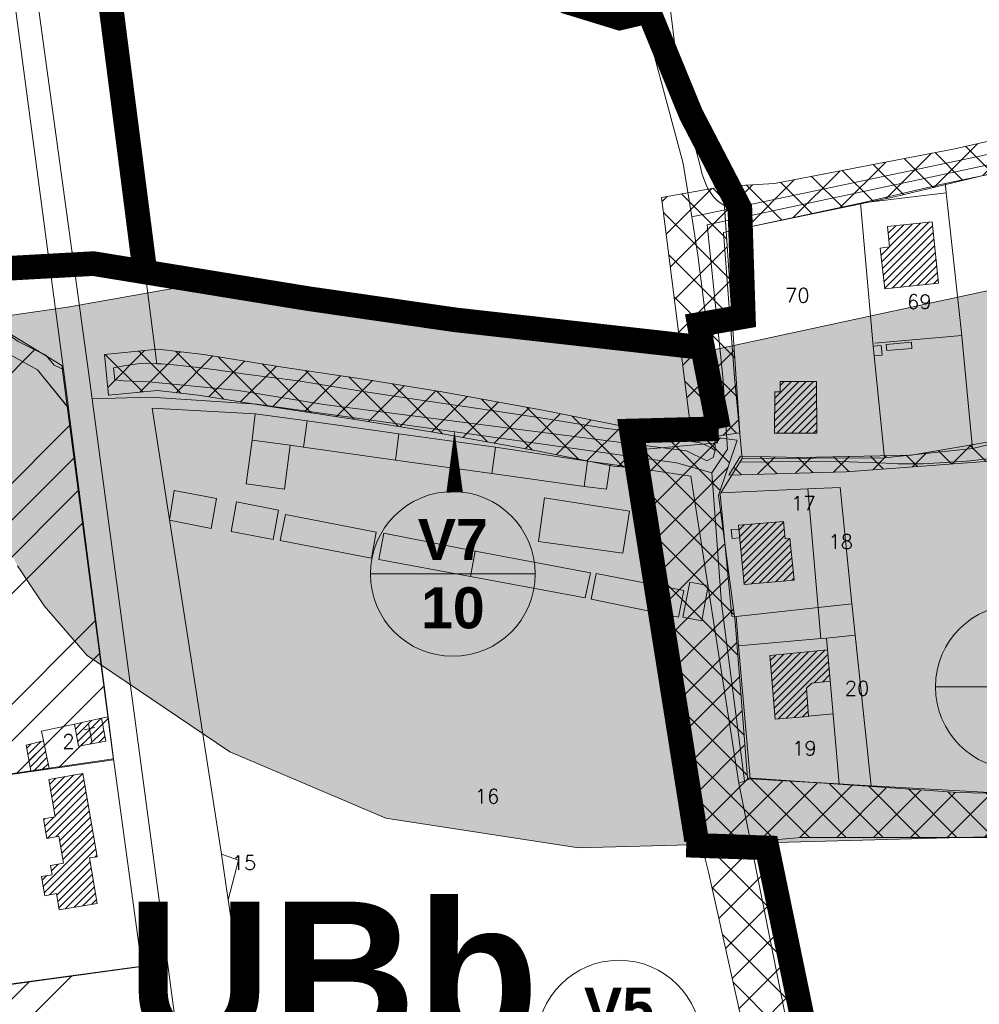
# Model space of a CAD drawing. Header units: metres. Extents: x 578835 to 593571, y 248557 to 255108.
# Tile 106 of 251: x 583233 to 583467, y 251895 to 252135. Entities that reach past the tile are written whole.
import ezdxf

# ---------------------------------------------------------------- set-up
doc = ezdxf.new("R2010")
doc.units = ezdxf.units.M
doc.linetypes.add('CACHEX2', pattern=[0.75, 0.5, -0.25])
doc.linetypes.add('SOLID_LINE', pattern=[0])
for name, color, linetype, lineweight in [('Cad-BATIMENT_BATI_LEGER13', 7, 'SOLID_LINE', 0), ('Cad-BATIMENT_BATI_PRIVE12', 7, 'SOLID_LINE', 0), ('Cad-BATIMENT_BATI_PRIVE12_HACH', 7, 'SOLID_LINE', 0), ('Cad-HYDROGRAPHI_COURS_D_EAU28', 5, 'SOLID_LINE', 0), ('Cad-PARCELLAIRE_PARCELLE1', 250, 'SOLID_LINE', 0), ('Cad-RESEAU_ROUT_AXE_DE_VOIE26', 255, 'SOLID_LINE', 0), ('Cad-RESEAU_ROUT_LIMITE_DE_VOIE_P23', 8, 'SOLID_LINE', 0), ('Cad-TOPONYMIE_DETAIL_PARCELLAIR181', 7, 'SOLID_LINE', 0), ('Cad-TOPONYMIE_NUMERO_DE_PARCELL182', 250, 'SOLID_LINE', 0), ('ER', 192, 'Continuous', 18), ('PLU', 7, 'CACHEX2', 5), ('PPRI global - contour', 152, 'Continuous', 5), ('PPRI global - hachures', 152, 'Continuous', 5), ('PPRIF - contour', 10, 'Continuous', 9)]:
    doc.layers.add(name, color=color, linetype=linetype, lineweight=lineweight)
doc.layers.add('PLU nom', color=7, linetype='Continuous')
doc.styles.get("Standard").update_dxf_attribs({"font": 'arialbd_0.ttf', "height": 50})
doc.styles.add('TEXTSTYLE_45_11', font='txt.shx', dxfattribs={"oblique": 50})

msp = doc.modelspace()

# ---------------------------------------------------------------- hatches: boundary and pattern name
at = {"layer": 'Cad-BATIMENT_BATI_PRIVE12_HACH', "ltscale": 0.4}
h = msp.add_hatch(dxfattribs=at)
h.set_pattern_fill('ANSI31', color=256, scale=0.4, style=0)
h.paths.add_polyline_path([(583457.46, 252070.55), (583455.88, 252085.47), (583445.02, 252084.33), (583445.52, 252079.36), (583443.23, 252079.06), (583444.32, 252069.12)])
h = msp.add_hatch(dxfattribs=at)
h.set_pattern_fill('ANSI31', color=256, scale=0.4, style=0)
h.paths.add_polyline_path([(583427.79, 252033.96), (583427.73, 252046.55), (583418.83, 252046.59), (583418.87, 252044.03), (583417.55, 252044.03), (583417.48, 252034)])
h = msp.add_hatch(dxfattribs=at)
h.set_pattern_fill('ANSI31', color=256, scale=0.4, style=0)
h.paths.add_polyline_path([(583422.29, 251998.17), (583421.2, 252008.33), (583420.05, 252008.24), (583419.69, 252012.45), (583408.72, 252011.53), (583410.1, 251997.04)])
h = msp.add_hatch(dxfattribs=at)
h.set_pattern_fill('ANSI31', color=256, scale=0.4, style=0)
h.paths.add_polyline_path([(583426.53, 251973), (583431.02, 251973.49), (583430.39, 251981.12), (583416.32, 251979.73), (583417.62, 251964.23), (583425.72, 251964.91), (583425.23, 251971.77)])
h = msp.add_hatch(dxfattribs=at)
h.set_pattern_fill('ANSI31', color=256, scale=0.4, style=0)
h.paths.add_polyline_path([(583254.45, 251958.86), (583253.4, 251964.46), (583246.85, 251963.02), (583247.79, 251957.64)])
h = msp.add_hatch(dxfattribs=at)
h.set_pattern_fill('ANSI31', color=256, scale=0.4, style=0)
h.paths.add_polyline_path([(583240.66, 251952.25), (583239.27, 251958.93), (583235.07, 251957.92), (583236.17, 251951.65)])
h = msp.add_hatch(dxfattribs=at)
h.set_pattern_fill('ANSI31', color=256, scale=0.4, style=0)
h.paths.add_polyline_path([(583252.34, 251930.71), (583248.84, 251951.03), (583240.55, 251949.57), (583242.14, 251940.45), (583239.29, 251939.98), (583240.1, 251935.15), (583243.02, 251935.73), (583244.15, 251929.13), (583240.98, 251928.54), (583241.42, 251926.34), (583238.81, 251925.9), (583239.61, 251921.18), (583242.45, 251921.75), (583243.11, 251917.79), (583252.38, 251919.34), (583250.46, 251930.45)])
at = {"layer": 'ER', "ltscale": 0.4}
h = msp.add_hatch(dxfattribs=at)
h.set_pattern_fill('ANSI37', color=256, scale=2, style=0)
h.paths.add_polyline_path([(583407.99, 252083.52), (583446.68, 252091.59), (583475.15, 252098.44), (583514.41, 252106.48), (583532.43, 252110.82), (583596.2, 252125.2), (583624.11, 252130.14), (583630.19, 252131.94), (583629.29, 252141.16), (583629.72, 252147.91), (583633.09, 252160.38), (583632.95, 252174.46), (583638.39, 252220.58), (583639.19, 252358.21), (583626.83, 252345.29), (583629.14, 252264.74), (583615.93, 252138.77), (583573.63, 252128.69), (583461.4, 252103.3), (583417.47, 252094.85), (583404.91, 252094.14), (583405.67, 252083.03)])
h = msp.add_hatch(dxfattribs=at)
h.set_pattern_fill('ANSI37', color=256, scale=2, style=0)
h.paths.add_polyline_path([(583404.91, 252094.14), (583389.94, 252091.43), (583397.38, 252032.38), (583408.99, 252034.09)])
h = msp.add_hatch(dxfattribs=at)
h.set_pattern_fill('ANSI37', color=256, scale=2, style=0)
h.paths.add_polyline_path([(583409.18, 252028.34), (583423.91, 252028.06), (583450.81, 252028.62), (583483.95, 252034.28), (583500.66, 252038.81), (583520.49, 252041.08), (583532.95, 252047.02), (583545.98, 252054.37), (583562.12, 252058.05), (583574.3, 252063.71), (583600.43, 252065.16), (583624.65, 252065.16), (583635.34, 252064.1), (583641.33, 252064.67), (583653.23, 252064.1), (583682.97, 252062.69), (583681.55, 252062.12), (583719.22, 252059.86), (583732.81, 252058.44), (583731.68, 252049.1), (583716.95, 252051.65), (583676.45, 252055.61), (583617.26, 252059.57), (583577.6, 252061.84), (583555.14, 252051.03), (583535.03, 252042.26), (583530.49, 252038.15), (583497.92, 252029.95), (583477.53, 252027.68), (583434.89, 252024.58), (583406.29, 252023.73)])
h = msp.add_hatch(dxfattribs=at)
h.set_pattern_fill('ANSI37', color=256, scale=2, style=0)
h.paths.add_polyline_path([(583403.25, 252033.75), (583403.57, 252031.65), (583383.35, 252029.86), (583384.06, 252025.41), (583378.2, 252025.95), (583359.51, 252029.64), (583334.73, 252034.17), (583316.32, 252037.18), (583296.03, 252040.21), (583277.02, 252043.23), (583267.04, 252044.36), (583255.14, 252043.2), (583254.17, 252053.16), (583267.13, 252054.42), (583278.37, 252053.14), (583297.55, 252050.09), (583317.87, 252047.06), (583336.44, 252044.02), (583361.37, 252039.46), (583379.63, 252035.86), (583392.95, 252034.63)])
h = msp.add_hatch(dxfattribs=at)
h.set_pattern_fill('ANSI37', color=256, scale=2, style=0)
h.paths.add_polyline_path([(583382.79, 252035.49), (583385.6, 252013.98), (583390.28, 251988.86), (583399.65, 251933.25), (583423.97, 251935.44), (583500.4, 251935.44), (583525.54, 251937.95), (583633.65, 251939.96), (583717.83, 251944.44), (583717.83, 251954.99), (583662.01, 251951.47), (583563.22, 251947.91), (583524.5, 251948.41), (583503.89, 251945.39), (583462.15, 251946.4), (583410.86, 251949.92), (583407.85, 251988.09), (583403.82, 252018.74), (583408.35, 252032.3)])
h = msp.add_hatch(dxfattribs=at)
h.set_pattern_fill('ANSI37', color=256, scale=2, style=0)
h.paths.add_polyline_path([(583399.69, 251933.74), (583414.12, 251934.38), (583420.07, 251903.4), (583427.71, 251864.24), (583430.69, 251848.54), (583432.6, 251815.87), (583430.03, 251794.32), (583429.18, 251782.87), (583416.23, 251759.96), (583396.25, 251722.98), (583389.24, 251710.03), (583345.08, 251722.34), (583315.15, 251729.98), (583310.27, 251732.52), (583312.81, 251741.43), (583367.32, 251725.63), (583383.96, 251723.14), (583408.1, 251765.55), (583420.16, 251790.91), (583422.66, 251816.69), (583413.91, 251870.9), (583401.43, 251926.62)])
at = {"layer": 'PPRI global - hachures', "ltscale": 0.4}
h = msp.add_hatch(dxfattribs=at)
h.set_pattern_fill('ANSI36', color=256, scale=2, style=0)
h.paths.add_polyline_path([(582959.51, 252148.78), (582953.04, 252144.74), (582953.85, 252136.65), (582960.32, 252125.33), (582972.46, 252110.77), (582986.21, 252098.64), (583005.62, 252098.64), (583012.1, 252086.51), (583020.19, 252071.15), (583037.98, 252059.83), (583049.31, 252059.02), (583073.58, 252057.4), (583105.94, 252057.4), (583135.87, 252061.45), (583154.48, 252063.87), (583186.03, 252062.25), (583198.16, 252056.59), (583216.77, 252032.33), (583232.95, 252001.61), (583239.42, 251991.9), (583249.94, 251979.77), (583284.72, 251956.32), (583322.74, 251940.15), (583369.66, 251932.87), (583520.13, 251936.91), (583555.11, 251936.84), (583586.66, 251931.18), (583642.66, 251926.74), (583671.55, 251926.21), (583703.07, 251929.89), (583741.42, 251935.14), (583737.2, 251999.83), (583727.5, 252240.64), (583702.21, 252180.68), (583681.21, 252139.14), (583673.49, 252129.72), (583662.28, 252121.03), (583631.22, 252110.02), (583614.23, 252100.32), (583577.82, 252091.42), (583473.47, 252069.59), (583402.28, 252054.22), (583319.59, 252063.06), (583272.67, 252069.53), (583245.17, 252064.67), (583228.18, 252062.25), (583209.57, 252074.38), (583179.64, 252096.21), (583140, 252115.62), (583105.21, 252128.56), (583082.56, 252127.75), (583059.91, 252121.28), (583033.21, 252112.38), (583004.9, 252108.34), (582988.72, 252110.77), (582975.63, 252122.11), (582965.92, 252140.71)])
at = {"layer": 'PPRIF - contour', "lineweight": 15}
h = msp.add_hatch(dxfattribs=at)
h.set_pattern_fill('ANSI34', color=30, scale=2, style=0)
h.paths.add_polyline_path([(583168.56, 249236.59), (583178.02, 249273.37), (583184.15, 249314.36), (583186.86, 249348.54), (583183.82, 249412.65), (583188.31, 249497.75), (583209.56, 249638.59), (583209.57, 249654.16), (583202.87, 249764.69), (583181.22, 249772.54), (583212.18, 249841.81), (583235.33, 249974.64), (583193.51, 249985.09), (583186.04, 250045.54), (583188.28, 250067.18), (583195.8, 250078.07), (583245.78, 250078.37), (583251.01, 250132.85), (583194.25, 250138.82), (583209.94, 250168.32), (583209.19, 250188.47), (583208.21, 250203.8), (583217.43, 250267.61), (583213.64, 250277.41), (583256.98, 250284.74), (583262.34, 250350.34), (583266.18, 250436.39), (583274.5, 250436.7), (583214.43, 250499.33), (583184.56, 250537.39), (583218.91, 250547.09), (583241.07, 250552.07), (583269.68, 250547.09), (583271.18, 250569.48), (583274.91, 250580.67), (583286.48, 250597.77), (583293.66, 250716.62), (583278.73, 250731.44), (583193.67, 250750.25), (583156.78, 250759.28), (583135.71, 250831.5), (583141.39, 250856.49), (583145.69, 250864.01), (583161.1, 250891.6), (583169.34, 250905.21), (583172.57, 250920.26), (583171.49, 250936.38), (583169.31, 250950.6), (583181.85, 251003.26), (583206.95, 251084.03), (583216.62, 251114.12), (583232.39, 251161.77), (583245.29, 251209.41), (583234.54, 251210.94), (583234.1, 251288.09), (583244.66, 251288.39), (583237.9, 251328.73), (583229.54, 251356.01), (583200.13, 251357.42), (583190.46, 251371.39), (583189.74, 251379.63), (583190.1, 251406.14), (583244.22, 251415.82), (583256.04, 251419.04), (583270.74, 251430.86), (583295.47, 251440.89), (583325.21, 251451.64), (583340.94, 251464.43), (583366, 251457.91), (583398.59, 251444.88), (583422.15, 251436.37), (583417.63, 251462.92), (583418.14, 251495.99), (583409.11, 251546.1), (583400.09, 251585.18), (583359.99, 251579.17), (583344.95, 251609.23), (583333.92, 251624.76), (583325.9, 251633.28), (583319.39, 251648.31), (583296.33, 251649.31), (583292.32, 251666.85), (583282.01, 251764.42), (583240.65, 251790.03), (583212.78, 251805.76), (583221.32, 251831.82), (583251.44, 251830.48), (583273.02, 251828.23), (583262.67, 251903.93), (583199.69, 251895.44), (583192.95, 251945.32), (583256.33, 251954.31), (583243.74, 252050.47), (583214.52, 252068.27), (583208.68, 252073.66), (583201.93, 252137.92), (583178.11, 252135.22), (583183.95, 252176.12), (583226.69, 252181.65), (583216.8, 252253.1), (583210.96, 252307.92), (583193.36, 252422.33), (583178.97, 252519.84), (583167.73, 252607.66), (583178.52, 252614.4), (583188.29, 252625.39), (583184.93, 252642.05), (583192.13, 252639.75), (583210.89, 252641.9), (583205.05, 252676.95), (583200.1, 252708.47), (583205.05, 252708.02), (583194.96, 252797.38), (583191.02, 252799.28), (583173.51, 252800.6), (583168.08, 252797.59), (583165.67, 252793.82), (583165.69, 252787.69), (583073.05, 252815.41), (583065.66, 252814.13), (583065.94, 252812.7), (583046.85, 252808.33), (583047.04, 252816.04), (582997.15, 252812.42), (582995.86, 252782.45), (582980.16, 252787.72), (582949.89, 252804.92), (582947.27, 252800.69), (582935.19, 252777.61), (582924.38, 252768.8), (582917.32, 252760.63), (582910.91, 252748.5), (582903.76, 252736.42), (582880, 252724.86), (582817.58, 252706.15), (582782.59, 252696.37), (582747.69, 252696.56), (582653.19, 252726.32), (582583.51, 252736.7), (582547.53, 252745.89), (582391.95, 252693.83), (582342.71, 252696.56), (582258, 252701.11), (582228.89, 252730.03), (582194.3, 252754.65), (582137.15, 252749.12), (582028.37, 252701.22), (581997.03, 252701.83), (581923.09, 252643.99), (581895.44, 252653.82), (581782.97, 252699.88), (581749.17, 252724.45), (581694.48, 252730.59), (581626.87, 252779.73), (581623.69, 252832.13), (581568.99, 252867.14), (581549.94, 252902.76), (581520.9, 252875.84), (581488.95, 252861.1), (581415.1, 252871.66), (581333.97, 252861.22), (581285.87, 252845.9), (581226.26, 252859.41), (581213.27, 252848.96), (581176.79, 252829.19), (581135.62, 252832.26), (581093.83, 252851.3), (581026.18, 252865.71), (580894.22, 252859.98), (580764.18, 252821.75), (580666.25, 252837.89), (580606.97, 252807.31), (580553.37, 252825.96), (580518.38, 252831.19), (580426.24, 252844.58), (580314.78, 252864.48), (580232.54, 252861.61), (580193.34, 252877.86), (579737.68, 252731.06), (579339.29, 252594.91), (579467.34, 252529.95), (579492.26, 252526.53), (579537.88, 252506.87), (579628.29, 252501.98), (579673.34, 252488.27), (579756.55, 252421.24), (579801.62, 252412.32), (579849.52, 252376.66), (579890.09, 252373.24), (579954.11, 252362.98), (580003.08, 252331.22), (580020.69, 252319.86), (580037.79, 252307.65), (580048.55, 252295.44), (580067.12, 252269.55), (580095.49, 252178.46), (580127.66, 252086.63), (580157.22, 252011.67), (580209.32, 251928.46), (580208.41, 251858.24), (580196.24, 251818.11), (580206.29, 251790.3), (580227.07, 251716.54), (580274.53, 251673.98), (580324.82, 251599.61), (580345.2, 251567.99), (580352.27, 251548.44), (580380.56, 251474.57), (580498.13, 251465.11), (580632.34, 251425.65), (580688.87, 251403.81), (580903, 251328.66), (581057.22, 251304.45), (581128.89, 251277.45), (581306.24, 251176.53), (581363.6, 251156.15), (581418.4, 251079.72), (581465.72, 250967.17), (581546.02, 250830.88), (581604.72, 250760.44), (581621.29, 250710.76), (581635.31, 250677.64), (581677.37, 250643.25), (581761.5, 250538.8), (581878.03, 250481.58), (581978.36, 250416.05), (582083.64, 250336.15), (582132.06, 250252.96), (582193.12, 250147.32), (582211.34, 250118.18), (582217.79, 250080.35), (582244.22, 249930.09), (582252.92, 249788.8), (582279.87, 249720.73), (582264.14, 249693.23), (582229.1, 249576.98), (582243.69, 249504.21), (582236.53, 249458.37), (582233.12, 249417.21), (582207.89, 249404.14), (582210.7, 249314.66), (582282.52, 249136.36), (582365.79, 249069.63), (582329.51, 248868.66), (582370.33, 248802.93), (582389.99, 248830.88), (582435.35, 248829.37), (582475.81, 248930.64), (582488.18, 248933.83), (582505.04, 248934.94), (582536.56, 248931.03), (582545.58, 248873.46), (582547.73, 248837.81), (582559.27, 248733.3), (582660.26, 248731.96), (582707.75, 248722.61), (582711.09, 248844.25), (582713.77, 248853.61), (582730.11, 248933.31), (582770.57, 249048.63), (582781.22, 249070.77), (582782.86, 249074.05), (582786.69, 249073.51), (582794.34, 249066.4), (582795.98, 249060.39), (582802, 249037.44), (582837.54, 249029.24), (582847.92, 249019.4), (582859.41, 249022.68), (582870.89, 249021.59), (582882.91, 249029.79), (582897.68, 249024.87), (582894.41, 249004.61), (582898.78, 248991.5), (582903.16, 248984.94), (582914.71, 248986.01), (582980.86, 249040.12), (583036.72, 249107.47), (583089.79, 249152.85), (583096.96, 249144.66), (583169.29, 249123.72), (583150.9, 249178.85), (583158.77, 249200.15)])

# ---------------------------------------------------------------- linework, layer by layer
at = {"layer": 'Cad-BATIMENT_BATI_LEGER13'}
for points in [[(583443.68, 252053.01), (583443.48, 252055.34), (583441.52, 252055.17), (583441.79, 252052.86), (583443.68, 252053.01), (583443.68, 252053.01)], [(583443.68, 252053.01), (583443.48, 252055.34), (583441.52, 252055.17), (583441.79, 252052.86), (583443.68, 252053.01), (583443.68, 252053.01)], [(583450.96, 252054.63), (583450.84, 252056.17), (583444.7, 252055.55), (583444.83, 252054.11), (583450.96, 252054.63), (583450.96, 252054.63)], [(583450.96, 252054.63), (583450.84, 252056.17), (583444.7, 252055.55), (583444.83, 252054.11), (583450.96, 252054.63), (583450.96, 252054.63)], [(583302.62, 252030.54), (583303.56, 252036.97), (583290.9, 252038.71), (583290.11, 252032.29), (583299.44, 252031.06), (583302.62, 252030.54), (583302.62, 252030.54)], [(583302.62, 252030.54), (583303.56, 252036.97), (583290.9, 252038.71), (583290.11, 252032.29), (583299.44, 252031.06), (583302.62, 252030.54), (583302.62, 252030.54)], [(583325.92, 252033.83), (583303.56, 252036.97), (583302.62, 252030.54), (583325.06, 252027.4), (583325.92, 252033.83), (583325.92, 252033.83)], [(583325.92, 252033.83), (583303.56, 252036.97), (583302.62, 252030.54), (583325.06, 252027.4), (583325.92, 252033.83), (583325.92, 252033.83)], [(583348.58, 252024.12), (583349.44, 252030.55), (583325.92, 252033.83), (583325.06, 252027.4), (583348.58, 252024.12), (583348.58, 252024.12)], [(583348.58, 252024.12), (583349.44, 252030.55), (583325.92, 252033.83), (583325.06, 252027.4), (583348.58, 252024.12), (583348.58, 252024.12)], [(583298.03, 252020.35), (583299.44, 252031.06), (583290.11, 252032.29), (583288.69, 252021.58), (583298.03, 252020.35), (583298.03, 252020.35)], [(583298.03, 252020.35), (583299.44, 252031.06), (583290.11, 252032.29), (583288.69, 252021.58), (583298.03, 252020.35), (583298.03, 252020.35)], [(583371.1, 252020.99), (583371.89, 252027.18), (583349.44, 252030.55), (583348.58, 252024.12), (583371.1, 252020.99), (583371.1, 252020.99)], [(583371.1, 252020.99), (583371.89, 252027.18), (583349.44, 252030.55), (583348.58, 252024.12), (583371.1, 252020.99), (583371.1, 252020.99)], [(583376.51, 252020.32), (583377.4, 252026.42), (583371.89, 252027.18), (583371.1, 252020.99), (583376.51, 252020.32), (583376.51, 252020.32)], [(583376.51, 252020.32), (583377.4, 252026.42), (583371.89, 252027.18), (583371.1, 252020.99), (583376.51, 252020.32), (583376.51, 252020.32)], [(583280.12, 252010.72), (583281.48, 252018.08), (583271.1, 252020), (583269.98, 252012.77), (583280.12, 252010.72), (583280.12, 252010.72)], [(583280.12, 252010.72), (583281.48, 252018.08), (583271.1, 252020), (583269.98, 252012.77), (583280.12, 252010.72), (583280.12, 252010.72)], [(583295.27, 252008.08), (583296.57, 252015.22), (583286.34, 252017.26), (583285.05, 252010.01), (583295.27, 252008.08), (583295.27, 252008.08)], [(583295.27, 252008.08), (583296.57, 252015.22), (583286.34, 252017.26), (583285.05, 252010.01), (583295.27, 252008.08), (583295.27, 252008.08)], [(583380.53, 252004.72), (583382.14, 252014.99), (583361.43, 252018.17), (583359.93, 252007.57), (583380.53, 252004.72), (583380.53, 252004.72)], [(583380.53, 252004.72), (583382.14, 252014.99), (583361.43, 252018.17), (583359.93, 252007.57), (583380.53, 252004.72), (583380.53, 252004.72)], [(583319.22, 252003.5), (583320.34, 252009.84), (583298.3, 252014.13), (583296.94, 252007.77), (583319.22, 252003.5), (583319.22, 252003.5)], [(583319.22, 252003.5), (583320.34, 252009.84), (583298.3, 252014.13), (583296.94, 252007.77), (583319.22, 252003.5), (583319.22, 252003.5)], [(583343.33, 251999.05), (583344.47, 252005.17), (583322.26, 252009.56), (583320.98, 252003.2), (583343.33, 251999.05), (583343.33, 251999.05)], [(583343.33, 251999.05), (583344.47, 252005.17), (583322.26, 252009.56), (583320.98, 252003.2), (583343.33, 251999.05), (583343.33, 251999.05)], [(583408.99, 252008.43), (583408.8, 252010.53), (583406.92, 252010.48), (583407.1, 252008.27), (583408.99, 252008.43), (583408.99, 252008.43)], [(583408.99, 252008.43), (583408.8, 252010.53), (583406.92, 252010.48), (583407.1, 252008.27), (583408.99, 252008.43), (583408.99, 252008.43)], [(583371.3, 251993.8), (583372.6, 251999.93), (583344.47, 252005.17), (583343.33, 251999.05), (583371.3, 251993.8), (583371.3, 251993.8)], [(583371.3, 251993.8), (583372.6, 251999.93), (583344.47, 252005.17), (583343.33, 251999.05), (583371.3, 251993.8), (583371.3, 251993.8)], [(583394.03, 251989.12), (583395.38, 251995.59), (583374.02, 251999.72), (583372.81, 251993.48), (583394.03, 251989.12), (583394.03, 251989.12)], [(583394.03, 251989.12), (583395.38, 251995.59), (583374.02, 251999.72), (583372.81, 251993.48), (583394.03, 251989.12), (583394.03, 251989.12)], [(583399.71, 251988.26), (583401.3, 251996.86), (583396.86, 251997.61), (583395.11, 251989.1), (583399.71, 251988.26), (583399.71, 251988.26)], [(583399.71, 251988.26), (583401.3, 251996.86), (583396.86, 251997.61), (583395.11, 251989.1), (583399.71, 251988.26), (583399.71, 251988.26)]]:
    msp.add_lwpolyline(points, close=True, dxfattribs=at)
at = {"layer": 'Cad-BATIMENT_BATI_PRIVE12'}
for points in [[(583457.46, 252070.55), (583455.88, 252085.47), (583445.02, 252084.33), (583445.52, 252079.36), (583443.23, 252079.06), (583444.32, 252069.12), (583457.46, 252070.55), (583457.46, 252070.55)], [(583427.79, 252033.96), (583427.73, 252046.55), (583418.83, 252046.59), (583418.87, 252044.03), (583417.55, 252044.03), (583417.48, 252034), (583427.79, 252033.96), (583427.79, 252033.96)], [(583422.29, 251998.17), (583421.2, 252008.33), (583420.05, 252008.24), (583419.69, 252012.45), (583408.72, 252011.53), (583410.1, 251997.04), (583422.29, 251998.17), (583422.29, 251998.17)], [(583426.53, 251973), (583431.02, 251973.49), (583430.39, 251981.12), (583416.32, 251979.73), (583417.62, 251964.23), (583425.72, 251964.91), (583425.23, 251971.77), (583426.53, 251973), (583426.53, 251973)], [(583254.45, 251958.86), (583253.4, 251964.46), (583246.85, 251963.02), (583247.79, 251957.64), (583254.45, 251958.86), (583254.45, 251958.86)], [(583240.66, 251952.25), (583239.27, 251958.93), (583235.07, 251957.92), (583236.17, 251951.65), (583240.66, 251952.25), (583240.66, 251952.25)], [(583252.34, 251930.71), (583248.84, 251951.03), (583240.55, 251949.57), (583242.14, 251940.45), (583239.29, 251939.98), (583240.1, 251935.15), (583243.02, 251935.73), (583244.15, 251929.13), (583240.98, 251928.54), (583241.42, 251926.34), (583238.81, 251925.9), (583239.61, 251921.18), (583242.45, 251921.75), (583243.11, 251917.79), (583252.38, 251919.34), (583250.46, 251930.45), (583252.34, 251930.71), (583252.34, 251930.71)]]:
    msp.add_lwpolyline(points, close=True, dxfattribs=at)
at = {"layer": 'Cad-HYDROGRAPHI_COURS_D_EAU28'}
msp.add_lwpolyline([(583208.11, 252065.79), (583237.82, 252049.44), (583245.36, 252040.14), (583244.17, 252049.52), (583241.85, 252050.55), (583239.84, 252052.95), (583237.35, 252054.19), (583235.19, 252055.24), (583233.13, 252056.29)], dxfattribs=at)
msp.add_lwpolyline([(583316.23, 252044.27), (583301.35, 252046.71), (583288.52, 252048.32), (583281.35, 252049.39), (583275.6, 252050.14), (583271.03, 252050.65), (583268.03, 252050.84), (583266.89, 252050.86), (583264.48, 252051), (583262.18, 252050.91), (583258.85, 252050.41), (583256.33, 252049.87), (583256.66, 252046.99), (583258.82, 252046.73), (583264.94, 252046.46), (583286.79, 252044.38), (583307.6, 252040.99), (583396, 252029.63), (583400.99, 252027.26), (583402.49, 252028.06), (583403, 252029.77), (583402.12, 252030.37), (583400.75, 252031.04), (583399.3, 252031.59), (583396.71, 252032.04), (583391.84, 252033.09), (583385.08, 252034.08), (583376.01, 252035.21), (583360.46, 252037.71), (583348.03, 252039.57), (583330.16, 252042.21), (583316.23, 252044.27), (583316.23, 252044.27)], close=True, dxfattribs=at)
at = {"layer": 'Cad-PARCELLAIRE_PARCELLE1'}
for points in [[(583242.97, 252237.69), (583266.89, 252050.86), (583268.03, 252050.84), (583271.03, 252050.65), (583275.6, 252050.14), (583281.35, 252049.39), (583288.52, 252048.32), (583301.35, 252046.71), (583316.23, 252044.27), (583330.16, 252042.21), (583348.03, 252039.57), (583360.46, 252037.71), (583376.01, 252035.21), (583385.08, 252034.08), (583391.84, 252033.09), (583396.71, 252032.04), (583399.3, 252031.59), (583400.75, 252031.04), (583402.12, 252030.37), (583403, 252029.77), (583402.54, 252046.24), (583402.47, 252048.01), (583398.78, 252077.35), (583397.34, 252086.71), (583395.19, 252099.68), (583385.51, 252135.77)], [(583208.11, 252065.79), (583237.82, 252049.44), (583245.36, 252040.03), (583255.02, 251964.81), (583253.4, 251964.46), (583246.85, 251963.02), (583238.83, 251961.35), (583239.27, 251958.93), (583235.07, 251957.92), (583236.17, 251951.65), (583236.17, 251951.65), (583236.17, 251951.65), (583192.54, 251945.12)], [(583081.03, 251891.45), (583079.76, 251896.81), (583078.35, 251902.93), (583076.94, 251908.84), (583075.56, 251914.62), (583074.12, 251920.86), (583074.16, 251923.43), (583095.4, 251927.65), (583096.77, 251925.1), (583096.59, 251923.29), (583159.73, 251933.13), (583163.76, 251924.43), (583195.94, 251921.1), (583199.33, 251895.18), (583263.23, 251903.97), (583273.19, 251828)]]:
    msp.add_lwpolyline(points, dxfattribs=at)
for points in [[(583438.86, 252149.25), (583439.94, 252144.22), (583385.42, 252136.66), (583385.51, 252135.77), (583395.19, 252099.68), (583397.34, 252086.71), (583524.84, 252113.62), (583613.01, 252133.7), (583616.56, 252134.66), (583618.64, 252135.39), (583620.15, 252136.07), (583623.84, 252158.89), (583624.9, 252174.82), (583625.29, 252179.08), (583438.86, 252149.25), (583438.86, 252149.25)], [(583227.62, 252173.66), (583244.17, 252049.52), (583241.85, 252050.55), (583239.84, 252052.95), (583237.35, 252054.19), (583235.19, 252055.24), (583233.13, 252056.29), (583229.62, 252058.79), (583228.13, 252059.89), (583224.41, 252062.03), (583220.75, 252064.29), (583216.65, 252066.17), (583214.45, 252067.77), (583213.52, 252068.93), (583212.16, 252070.48), (583210.05, 252072.09), (583208.65, 252073.09), (583201.25, 252138.02), (583215.95, 252139.69), (583227.62, 252173.66), (583227.62, 252173.66)], [(583459.06, 252094.87), (583483.62, 252099.93), (583487.88, 252065.62), (583488.53, 252059.87), (583491.39, 252036.37), (583491.23, 252036.36), (583465.69, 252030.21), (583463.01, 252058.42), (583459.06, 252094.87), (583459.06, 252094.87)], [(583438.44, 252090.03), (583459.06, 252094.87), (583463.01, 252058.42), (583465.69, 252030.21), (583444.28, 252027.98), (583441.79, 252052.86), (583441.52, 252055.17), (583438.44, 252090.03), (583438.44, 252090.03)], [(583438.44, 252090.03), (583441.52, 252055.17), (583441.79, 252052.86), (583444.28, 252027.98), (583409.6, 252027.76), (583407.69, 252047.55), (583405, 252082.89), (583438.44, 252090.03), (583438.44, 252090.03)], [(583530.68, 251942.9), (583501.52, 251944.59), (583440.98, 251948.01), (583436.28, 251992.43), (583433.43, 252020.73), (583425.62, 252020.4), (583404.36, 252019.41), (583409.6, 252027.76), (583444.28, 252027.98), (583465.69, 252030.21), (583491.23, 252036.36), (583500.7, 252038.38), (583527.4, 252040.49), (583535.46, 252044.62), (583546.25, 251942.97), (583530.68, 251942.9), (583530.68, 251942.9)], [(583331.09, 251808.87), (583329.55, 251872.83), (583422.09, 251882), (583408.78, 251948.66), (583397.1, 252023.49), (583377.4, 252026.42), (583371.89, 252027.18), (583349.44, 252030.55), (583325.92, 252033.83), (583303.56, 252036.97), (583290.9, 252038.71), (583265.8, 252040.06), (583282.63, 251931.34), (583286.79, 251929.91), (583284.29, 251920.22), (583301.36, 251808.5), (583309.94, 251808.44), (583318.61, 251808.27), (583331.09, 251808.87), (583331.09, 251808.87)], [(583408.71, 251982.09), (583408.1, 251989.29), (583407.04, 251989.32), (583404.23, 252019.06), (583404.36, 252019.41), (583425.62, 252020.4), (583428.75, 251983.89), (583408.71, 251982.09), (583408.71, 251982.09)], [(583430.15, 251984), (583428.75, 251983.89), (583425.62, 252020.4), (583433.43, 252020.73), (583436.28, 251992.43), (583437.1, 251984.69), (583430.15, 251984), (583430.15, 251984)], [(583433.2, 251948.47), (583411.5, 251949.67), (583408.71, 251982.09), (583428.75, 251983.89), (583430.15, 251984), (583433.2, 251948.47), (583433.2, 251948.47)], [(583437.1, 251984.69), (583438.63, 251970.22), (583440.98, 251948.01), (583436.67, 251948.21), (583433.2, 251948.47), (583430.15, 251984), (583437.1, 251984.69), (583437.1, 251984.69)], [(583255.02, 251964.81), (583253.4, 251964.46), (583246.85, 251963.02), (583238.83, 251961.35), (583239.27, 251958.93), (583235.07, 251957.92), (583236.17, 251951.65), (583256.37, 251954.56), (583255.02, 251964.81), (583255.02, 251964.81)], [(583263.23, 251903.97), (583199.33, 251895.18), (583195.94, 251921.1), (583192.54, 251945.12), (583236.17, 251951.65), (583256.37, 251954.56), (583263.23, 251903.97), (583263.23, 251903.97)], [(583537.8, 251861.45), (583530.68, 251942.9), (583501.52, 251944.59), (583440.98, 251948.01), (583411.5, 251949.67), (583408.78, 251948.66), (583422.09, 251882), (583424.78, 251865.51), (583424.99, 251864.08), (583512.44, 251862.12), (583537.8, 251861.45), (583537.8, 251861.45)], [(583282.63, 251931.34), (583286.79, 251929.91), (583284.29, 251920.22), (583282.63, 251931.34), (583282.63, 251931.34)]]:
    msp.add_lwpolyline(points, close=True, dxfattribs=at)
at = {"layer": 'Cad-RESEAU_ROUT_AXE_DE_VOIE26'}
msp.add_line((583215.04, 252305.79), (583250.51, 252047.15), dxfattribs=at)
for points in [[(583528.2, 252111.93), (583401.01, 252084.72), (583404.9, 252047.72), (583406, 252030.08), (583402.21, 252024.31)], [(583528.2, 252111.93), (583401.01, 252084.72), (583404.9, 252047.72), (583406, 252030.08), (583402.21, 252024.31)], [(583292.78, 251734.02), (583289.66, 251754.22), (583250.51, 252047.15)], [(583402.21, 252024.31), (583393.58, 252026.76), (583291.31, 252041.01), (583265.36, 252042.77), (583251.16, 252042.32)], [(583402.21, 252024.31), (583393.58, 252026.76), (583291.31, 252041.01), (583265.36, 252042.77)], [(583410.17, 251949.19), (583404.58, 251992.41), (583402.21, 252024.31)]]:
    msp.add_lwpolyline(points, dxfattribs=at)
at = {"layer": 'Cad-RESEAU_ROUT_LIMITE_DE_VOIE_P23'}
for p, q in [((583459.31, 252092.55), (583438.43, 252090.05)), ((583441.88, 252055.9), (583463.1, 252057.77)), ((583436.27, 251992.39), (583408.12, 251989.3)), ((583431.73, 251965.51), (583425.68, 251964.95))]:
    msp.add_line(p, q, dxfattribs=at)
for points in [[(583407.42, 252088.98), (583405.58, 252089.22), (583403.75, 252090.45), (583402.6, 252091.59), (583401.14, 252093.7), (583399.8, 252097.05), (583399.18, 252099.76), (583396.07, 252111.35), (583394.89, 252117.16), (583393.82, 252123.11), (583392.36, 252135.14), (583392.04, 252137.66)], [(583470.16, 252027.81), (583465.1, 252027.25), (583464.16, 252027.18), (583460.43, 252026.9), (583459.04, 252026.81), (583453.52, 252026.53), (583452.31, 252026.5), (583447.49, 252026.52), (583441.79, 252026.79), (583437.8, 252026.88), (583433.68, 252027.06), (583430.89, 252027.11), (583409.01, 252026.89)]]:
    msp.add_lwpolyline(points, dxfattribs=at)
at = {"layer": 'Cad-TOPONYMIE_DETAIL_PARCELLAIR181'}
for points in [[(583251.78, 251962.2), (583249.18, 251961.66), (583249.18, 251961.66)], [(583251.07, 251958.69), (583250.29, 251963.2), (583250.29, 251963.2)]]:
    msp.add_lwpolyline(points, dxfattribs=at)
at = {"layer": 'ER', "ltscale": 0.4}
for points in [[(583407.99, 252083.52), (583446.68, 252091.59), (583475.15, 252098.44), (583514.41, 252106.48), (583532.43, 252110.82), (583596.2, 252125.2), (583624.11, 252130.14), (583630.19, 252131.94), (583629.29, 252141.16), (583629.72, 252147.91), (583633.09, 252160.38), (583632.95, 252174.46), (583638.39, 252220.58), (583639.19, 252358.21), (583626.83, 252345.29), (583629.14, 252264.74), (583615.93, 252138.77), (583573.63, 252128.69), (583461.4, 252103.3), (583417.47, 252094.85), (583404.91, 252094.14), (583405.67, 252083.03)], [(583382.79, 252035.49), (583385.6, 252013.98), (583390.28, 251988.86), (583399.65, 251933.25), (583423.97, 251935.44), (583500.4, 251935.44), (583525.54, 251937.95), (583633.65, 251939.96), (583717.83, 251944.44), (583717.83, 251954.99), (583662.01, 251951.47), (583563.22, 251947.91), (583524.5, 251948.41), (583503.89, 251945.39), (583462.15, 251946.4), (583410.86, 251949.92), (583407.85, 251988.09), (583403.82, 252018.74), (583408.35, 252032.3)], [(583399.69, 251933.74), (583414.12, 251934.38), (583420.07, 251903.4), (583427.71, 251864.24), (583430.69, 251848.54), (583432.6, 251815.87), (583430.03, 251794.32), (583429.18, 251782.87), (583416.23, 251759.96), (583396.25, 251722.98), (583389.24, 251710.03), (583345.08, 251722.34), (583315.15, 251729.98), (583310.27, 251732.52), (583312.81, 251741.43), (583367.32, 251725.63), (583383.96, 251723.14), (583408.1, 251765.55), (583420.16, 251790.91), (583422.66, 251816.69), (583413.91, 251870.9), (583401.43, 251926.62)]]:
    msp.add_lwpolyline(points, close=True, dxfattribs=at)
for points in [[(583404.91, 252094.14), (583389.94, 252091.43), (583397.38, 252032.38), (583408.99, 252034.09), (583404.91, 252094.14), (583404.91, 252094.14)], [(583477.53, 252027.68), (583434.89, 252024.58), (583406.29, 252023.73), (583409.18, 252028.34), (583423.91, 252028.06), (583450.81, 252028.62), (583483.95, 252034.28)], [(583318.98, 251999.65), (583359.13, 251999.65)], [(583456.68, 251972.11), (583496.83, 251972.11)]]:
    msp.add_lwpolyline(points, dxfattribs=at)
at = {"layer": 'ER'}
msp.add_lwpolyline([(583403.25, 252033.75), (583403.57, 252031.65), (583383.35, 252029.86), (583384.06, 252025.41), (583378.2, 252025.95), (583359.51, 252029.64), (583334.73, 252034.17), (583316.32, 252037.18), (583296.03, 252040.21), (583277.02, 252043.23), (583267.04, 252044.36), (583255.14, 252043.2), (583254.17, 252053.16), (583267.13, 252054.42), (583278.37, 252053.14), (583297.55, 252050.09), (583317.87, 252047.06), (583336.44, 252044.02), (583361.37, 252039.46), (583379.63, 252035.86), (583392.95, 252034.63)], close=True, dxfattribs=at)
at = {"layer": 'ER', "ltscale": 0.4}
msp.add_lwpolyline([(583339.45, 252034.65, 0, 4, 0), (583339.5, 252019.51, 6, 6, 0)], format="xyseb", dxfattribs=at)
for centre in [(583339.05, 251999.65), (583476.76, 251972.11), (583379.56, 251885.39)]:
    msp.add_circle(centre, 20.08, dxfattribs=at)
at = {"layer": 'PLU', "color": 7, "ltscale": 2, "const_width": 6}
for points in [[(583396.17, 252059.96), (583409.87, 252062.36), (583409.02, 252088.76), (583397.08, 252111.75), (583383.81, 252144.11), (583434.54, 252150.87), (583466.95, 252157.87), (583521.64, 252166.25), (583521.64, 252166.25), (583526.29, 252261.15), (583532.66, 252388.33), (583567.6, 252388.33), (583630.64, 252395.27)], [(583211.04, 252073.07), (583251.44, 252075.31), (583303.56, 252066.81), (583339.56, 252061.61), (583397.86, 252055.06)], [(583403.84, 252035.06), (583403.84, 252035.06), (583399.32, 252057.99)], [(583398.45, 251934.76), (583382.61, 252034.5), (583403.84, 252035.06)], [(583335.14, 250963.77), (583344.31, 251105.24), (583345.85, 251180.33), (583346.71, 251239.78), (583351.07, 251330.38), (583336.89, 251486.06), (583323.63, 251617.57), (583319.89, 251630.03), (583310.41, 251727.73), (583311.55, 251728.72), (583390.74, 251706.6), (583406.23, 251734.18), (583430.55, 251781.44), (583434.7, 251818.41), (583429.86, 251864.36), (583415.67, 251932.87), (583395.96, 251933.56), (583395.96, 251933.56), (583395.96, 251933.56), (583395.96, 251933.56)]]:
    msp.add_lwpolyline(points, dxfattribs=at)
at = {"layer": 'PLU', "ltscale": 2, "const_width": 6}
for points in [[(583326.37, 252309.93), (583334.18, 252297.17), (583343.39, 252266.02), (583345.36, 252251.58), (583354.49, 252201.41), (583367.94, 252138.8), (583379.7, 252135.18), (583386.79, 252136.85)], [(583238.46, 252284.89), (583246.01, 252213.77), (583264.02, 252073.25)]]:
    msp.add_lwpolyline(points, dxfattribs=at)
at = {"layer": 'PPRI global - contour'}
for points in [[(583737.2, 251999.83), (583727.5, 252240.64), (583702.21, 252180.68), (583681.21, 252139.14), (583681.21, 252139.14), (583673.49, 252129.72), (583662.28, 252121.03), (583631.22, 252110.02), (583614.23, 252100.32), (583577.82, 252091.42), (583473.47, 252069.59), (583402.28, 252054.22), (583319.59, 252063.06), (583272.67, 252069.53), (583245.17, 252064.67), (583228.18, 252062.25)], [(583232.95, 252001.61), (583239.42, 251991.9), (583249.94, 251979.77), (583284.72, 251956.32), (583322.74, 251940.15), (583369.66, 251932.87), (583520.13, 251936.91), (583555.11, 251936.84), (583586.66, 251931.18), (583642.66, 251926.74), (583671.55, 251926.21), (583703.07, 251929.89), (583741.42, 251935.14)]]:
    msp.add_lwpolyline(points, dxfattribs=at).dxf.unprotected_set("ltscale", 0)
at = {"layer": 'PPRIF - contour', "flags": 128}
msp.add_lwpolyline([(583273.02, 251828.23), (583262.67, 251903.93), (583199.69, 251895.44), (583192.95, 251945.32), (583256.33, 251954.31), (583243.74, 252050.47), (583214.52, 252068.27), (583208.68, 252073.66), (583201.93, 252137.92), (583178.11, 252135.22), (583183.95, 252176.12), (583226.69, 252181.65), (583216.8, 252253.1), (583210.96, 252307.92), (583193.36, 252422.33)], dxfattribs=at)

# ---------------------------------------------------------------- texts
at = {"layer": 'Cad-TOPONYMIE_NUMERO_DE_PARCELL182', "style": 'TEXTSTYLE_45_11'}
for s, height, p in [('70', 3.491, (583420.01, 252065.86)), ('69', 3.491, (583449.75, 252064.28)), ('17', 3.491, (583421.49, 252015.16)), ('18', 3.491, (583430.59, 252005.78)), ('20', 3.491, (583434.57, 251970.05)), ('2', 3.49, (583243.87, 251957.08)), ('19', 3.491, (583421.74, 251955.43)), ('16', 3.491, (583344.4, 251943.74)), ('15', 3.491, (583285.16, 251927.54))]:
    msp.add_text(s, height=height, rotation=359.5887, dxfattribs=at).set_placement(p)
at = {"layer": 'ER', "ltscale": 0.4, "char_height": 10, "width": 16.8329, "attachment_point": 5}
for s, insert in [('V7\\P10', (583339.05, 251999.65)), ('V5\\P15', (583379.56, 251885.39))]:
    msp.add_mtext(s, dxfattribs=dict(at, insert=insert))
at = {"layer": 'PLU nom', "insert": (583309.8, 251919.78), "char_height": 35, "width": 195.3422, "attachment_point": 2}
msp.add_mtext('UBb', dxfattribs=at)

doc.saveas('drawing.dxf')
